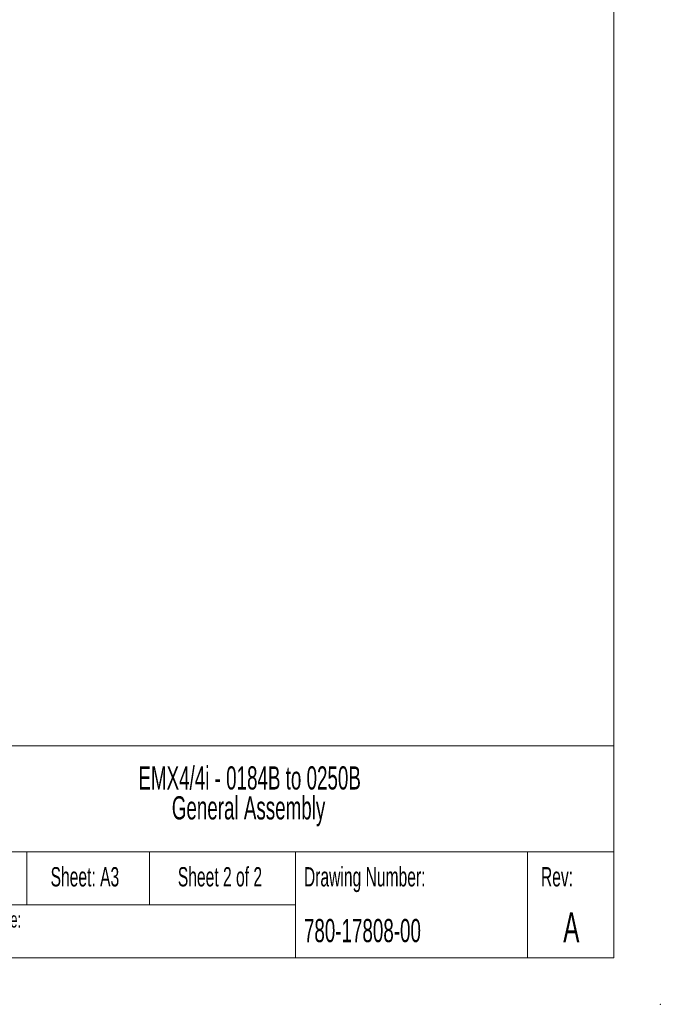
# Model space of a CAD drawing. Header units: millimetres. Extents: x 0 to 2100, y 0 to 1485.
# Tile 67 of 68: x 1617 to 2100, y 0 to 742. Entities that reach past the tile are written whole.
import ezdxf

# ---------------------------------------------------------------- set-up
doc = ezdxf.new("R2010")
doc.units = ezdxf.units.MM
doc.header["$LTSCALE"] = 5
doc.header["$PDSIZE"] = -1
doc.styles.add('SLDTEXTSTYLE0', font='TXT', dxfattribs={"width": 0.605})

# ---------------------------------------------------------------- blocks, each defined once
blk = doc.blocks.new('SW_NOTE_0')
at = {"color": 0, "linetype": 'Continuous', "lineweight": 0, "char_height": 17.5, "attachment_point": 2, "style": 'SLDTEXTSTYLE0'}
for s, insert in [('EMX4/4i - 0184B to 0250B', (116.21, 22.56)), ('General Assembly', (115.38, 0))]:
    blk.add_mtext(s, dxfattribs=dict(at, insert=insert))
blk = doc.blocks.new('SW_NOTE_1')
at = {"color": 0, "linetype": 'Continuous', "lineweight": 0, "char_height": 12, "attachment_point": 1, "style": 'SLDTEXTSTYLE0'}
for s, insert in [('Drawing File Name:', (0, 15.47)), ('780-17808-00', (0, -1.53))]:
    blk.add_mtext(s, dxfattribs=dict(at, insert=insert))

msp = doc.modelspace()

# ---------------------------------------------------------------- linework, layer by layer
at = {"color": 7, "linetype": 'Continuous', "lineweight": 0}
for p, q in [((2065, 1450), (2065, 35)), ((1525, 195), (2065, 195)), ((1225, 115), (2065, 115)), ((1622.5, 115), (1622.5, 75)), ((1715, 115), (1715, 75)), ((1825, 75), (1825, 115)), ((2000, 75), (2000, 115)), ((1225, 75), (1825, 75)), ((1825, 75), (1825, 35)), ((2000, 75), (2000, 35)), ((35, 35), (2065, 35))]:
    msp.add_line(p, q, dxfattribs=at)
msp.add_point((2100, 0), dxfattribs=at)

# ---------------------------------------------------------------- block references
for name, p in [('SW_NOTE_0', (1674.33, 156.91)), ('SW_NOTE_1', (1533.03, 54.42))]:
    msp.add_blockref(name, p, dxfattribs=at)

# ---------------------------------------------------------------- texts
at = {"color": 7, "linetype": 'Continuous', "lineweight": 0, "style": 'SLDTEXTSTYLE0'}
for s, insert, char_height, attachment_point in [('Sheet: A3', (1666.38, 103.45), 14.552, 2), ('Sheet 2 of 2', (1768.16, 103.45), 14.5521, 2), ('Drawing Number:', (1831.44, 103.45), 14.5521, 1), ('Rev:', (2022.15, 103.45), 14.552, 2), ('A', (2032.95, 69.36), 22.5, 2), ('780-17808-00', (1831.44, 64.36), 17.5, 1)]:
    msp.add_mtext(s, dxfattribs=dict(at, insert=insert, char_height=char_height, attachment_point=attachment_point))

doc.saveas('drawing.dxf')
